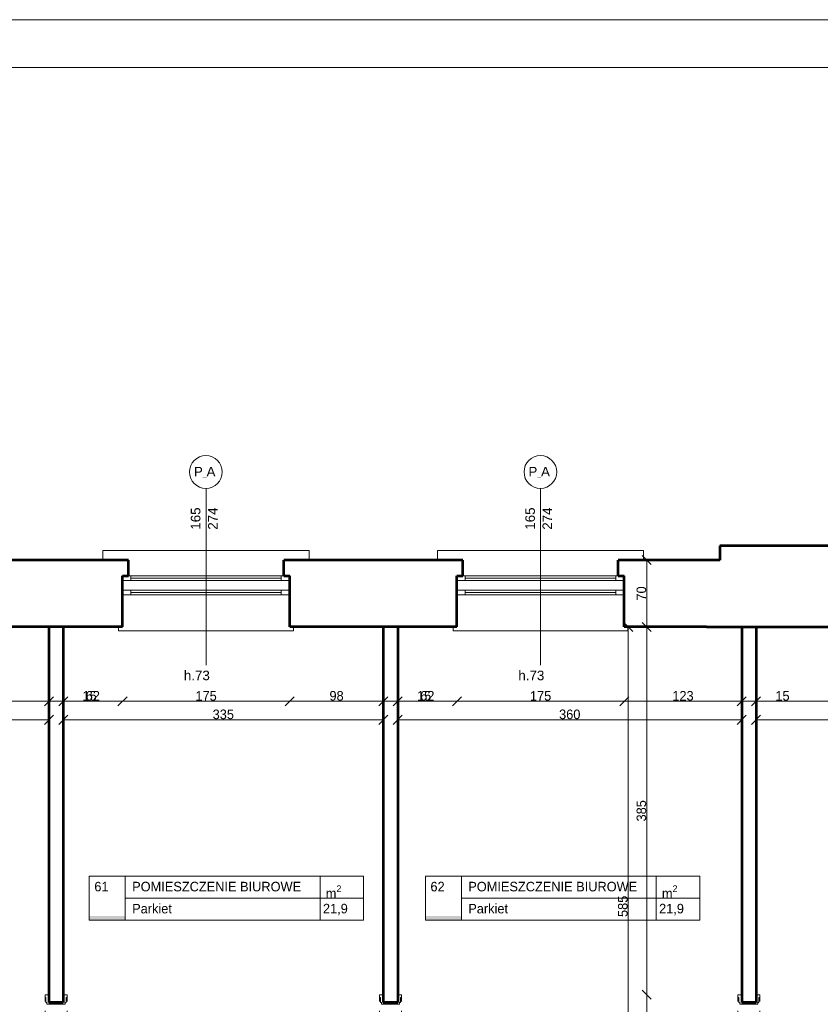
# Model space of a CAD drawing. Header units: inches. Extents: x -21887 to 84279, y -131485 to 67836.
# Tile 252 of 256: x 60215 to 68593, y 57531 to 67836. Entities that reach past the tile are written whole.
import ezdxf

# ---------------------------------------------------------------- set-up
doc = ezdxf.new("R2010")
doc.units = ezdxf.units.IN
doc.header["$MEASUREMENT"] = 0
doc.linetypes.add('Dashed copy', pattern=[200, 100, -100])
doc.layers.get('0').update_dxf_attribs({"lineweight": 13})
doc.layers.get('Defpoints').update_dxf_attribs({"lineweight": 13})
for name, color, linetype, lineweight in [('AI_MURY', 7, 'Continuous', 53), ('Dimensioning', 7, 'Continuous', 13), ('DRZWI', 7, 'Continuous', 13), ('dzialowki', 7, 'Continuous', 53), ('OPISY TABELKI', 7, 'Continuous', 13), ('PODCIAGI', 7, 'Continuous', 13), ('RAMKA', 7, 'Continuous', 13)]:
    doc.layers.add(name, color=color, linetype=linetype, lineweight=lineweight)
doc.styles.add('GENERATED_STYLE_7', font='txt')
doc.styles.add('GENERATED_STYLE_8', font='txt')
doc.styles.add('GENERATED_STYLE_9', font='txt')
doc.styles.add('Style-Courier New', font='txt')
doc.dimstyles.new('Dimstyle_4', dxfattribs={"dimtxt": 100, "dimasz": 95, "dimexe": 0, "dimexo": 0, "dimgap": 0.09, "dimtad": 1, "dimdec": 0, "dimlfac": 0.1, "dimzin": 0, "dimdsep": 46, "dimlunit": 5, "dimtxsty": 'GENERATED_STYLE_7', "dimblk": 'ARROWHEAD_6', "dimcen": 0.09, "dimclrd": 161, "dimclre": 161, "dimclrt": 7, "dimadec": 0, "dimazin": 0, "dimtfac": 1, "dimtdec": 0, "dimtmove": 0, "dimatfit": 3, "dimfxl": 0, "dimtolj": 1, "dimtzin": 0, "dimarcsym": 0})
doc.dimstyles.new('Dimstyle_5', dxfattribs={"dimtxt": 100, "dimasz": 95, "dimexe": 0.18, "dimexo": 0, "dimgap": 0.09, "dimtad": 1, "dimtih": 1, "dimtoh": 1, "dimdec": 0, "dimlfac": 0.1, "dimzin": 0, "dimdsep": 46, "dimlunit": 5, "dimtxsty": 'GENERATED_STYLE_7', "dimblk": 'ARROWHEAD_6', "dimcen": 0.09, "dimclrd": 161, "dimclre": 161, "dimclrt": 7, "dimadec": 0, "dimazin": 0, "dimtfac": 1, "dimtdec": 0, "dimtmove": 0, "dimatfit": 3, "dimfxl": 0, "dimtolj": 1, "dimtzin": 0, "dimarcsym": 0})

# ---------------------------------------------------------------- blocks, each defined once
blk = doc.blocks.new('ARROWHEAD_6')
at = {"color": 0, "linetype": 'Continuous'}
for p, q in [((0, 0), (-1, 0)), ((-0.5, -0.5), (0.5, 0.5))]:
    blk.add_line(p, q, dxfattribs=at)
blk = doc.blocks.new('*U1099')
at = {"layer": 'Defpoints', "color": 0, "linetype": 'Continuous'}
for p in [(60521, 60508), (56881, 60260), (60521, 60099)]:
    blk.add_point(p, dxfattribs=at)
at = {"layer": 'Dimensioning', "color": 161, "linetype": 'Continuous', "lineweight": -2}
for p, q in [((56881, 60508), (56881, 60509)), ((56976, 60508), (60426, 60508)), ((60521, 60508), (60521, 60509))]:
    blk.add_line(p, q, dxfattribs=at)
at = {"layer": 'Dimensioning', "color": 161, "linetype": 'Continuous', "lineweight": -2, "xscale": 95, "yscale": 95, "zscale": 95, "rotation": 180}
blk.add_blockref('ARROWHEAD_6', (56881, 60508), dxfattribs=at)
at = {"layer": 'Dimensioning', "color": 161, "linetype": 'Continuous', "lineweight": -2, "xscale": 95, "yscale": 95, "zscale": 95}
blk.add_blockref('ARROWHEAD_6', (60521, 60508), dxfattribs=at)
at = {"layer": 'Dimensioning', "color": 7, "linetype": 'Continuous', "insert": (58701, 60565), "char_height": 100, "attachment_point": 5, "style": 'GENERATED_STYLE_7'}
blk.add_mtext('364', dxfattribs=at)
blk = doc.blocks.new('*D2061')
at = {"layer": 'Defpoints'}
for p in [(58701, 60508), (60521, 60508), (56881, 60260), (60521, 60099)]:
    blk.add_point(p, dxfattribs=at)
at = {"layer": 'Dimensioning', "color": 161, "linetype": 'Continuous'}
blk.add_blockref('*U1099', (0, 0), dxfattribs=at)
blk = doc.blocks.new('*U1100')
at = {"layer": 'Defpoints', "color": 0, "linetype": 'Continuous'}
for p in [(64021, 60508), (60671, 60085), (64021, 60011)]:
    blk.add_point(p, dxfattribs=at)
at = {"layer": 'Dimensioning', "color": 161, "linetype": 'Continuous', "lineweight": -2}
for p, q in [((60671, 60508), (60671, 60509)), ((60766, 60508), (63926, 60508)), ((64021, 60508), (64021, 60509))]:
    blk.add_line(p, q, dxfattribs=at)
at = {"layer": 'Dimensioning', "color": 161, "linetype": 'Continuous', "lineweight": -2, "xscale": 95, "yscale": 95, "zscale": 95, "rotation": 180}
blk.add_blockref('ARROWHEAD_6', (60671, 60508), dxfattribs=at)
at = {"layer": 'Dimensioning', "color": 161, "linetype": 'Continuous', "lineweight": -2, "xscale": 95, "yscale": 95, "zscale": 95}
blk.add_blockref('ARROWHEAD_6', (64021, 60508), dxfattribs=at)
at = {"layer": 'Dimensioning', "color": 7, "linetype": 'Continuous', "insert": (62346, 60565), "char_height": 100, "attachment_point": 5, "style": 'GENERATED_STYLE_7'}
blk.add_mtext('335', dxfattribs=at)
blk = doc.blocks.new('*D2062')
at = {"layer": 'Defpoints'}
for p in [(62346, 60508), (64021, 60508), (60671, 60085), (64021, 60011)]:
    blk.add_point(p, dxfattribs=at)
at = {"layer": 'Dimensioning', "color": 161, "linetype": 'Continuous'}
blk.add_blockref('*U1100', (0, 0), dxfattribs=at)
blk = doc.blocks.new('*U1101')
at = {"layer": 'Defpoints', "color": 0, "linetype": 'Continuous'}
for p in [(67771, 60508), (64171, 60187), (67771, 60231)]:
    blk.add_point(p, dxfattribs=at)
at = {"layer": 'Dimensioning', "color": 161, "linetype": 'Continuous', "lineweight": -2}
for p, q in [((64171, 60508), (64171, 60509)), ((64266, 60508), (67676, 60508)), ((67771, 60508), (67771, 60509))]:
    blk.add_line(p, q, dxfattribs=at)
at = {"layer": 'Dimensioning', "color": 161, "linetype": 'Continuous', "lineweight": -2, "xscale": 95, "yscale": 95, "zscale": 95, "rotation": 180}
blk.add_blockref('ARROWHEAD_6', (64171, 60508), dxfattribs=at)
at = {"layer": 'Dimensioning', "color": 161, "linetype": 'Continuous', "lineweight": -2, "xscale": 95, "yscale": 95, "zscale": 95}
blk.add_blockref('ARROWHEAD_6', (67771, 60508), dxfattribs=at)
at = {"layer": 'Dimensioning', "color": 7, "linetype": 'Continuous', "insert": (65971, 60565), "char_height": 100, "attachment_point": 5, "style": 'GENERATED_STYLE_7'}
blk.add_mtext('360', dxfattribs=at)
blk = doc.blocks.new('*D2063')
at = {"layer": 'Defpoints'}
for p in [(65971, 60508), (67771, 60508), (64171, 60187), (67771, 60231)]:
    blk.add_point(p, dxfattribs=at)
at = {"layer": 'Dimensioning', "color": 161, "linetype": 'Continuous'}
blk.add_blockref('*U1101', (0, 0), dxfattribs=at)
blk = doc.blocks.new('*U1102')
at = {"layer": 'Defpoints', "color": 0, "linetype": 'Continuous'}
for p in [(73701, 60508), (67921, 60187), (73701, 60172)]:
    blk.add_point(p, dxfattribs=at)
at = {"layer": 'Dimensioning', "color": 161, "linetype": 'Continuous', "lineweight": -2}
for p, q in [((67921, 60508), (67921, 60509)), ((68016, 60508), (73606, 60508)), ((73701, 60508), (73701, 60509))]:
    blk.add_line(p, q, dxfattribs=at)
at = {"layer": 'Dimensioning', "color": 161, "linetype": 'Continuous', "lineweight": -2, "xscale": 95, "yscale": 95, "zscale": 95, "rotation": 180}
blk.add_blockref('ARROWHEAD_6', (67921, 60508), dxfattribs=at)
at = {"layer": 'Dimensioning', "color": 161, "linetype": 'Continuous', "lineweight": -2, "xscale": 95, "yscale": 95, "zscale": 95}
blk.add_blockref('ARROWHEAD_6', (73701, 60508), dxfattribs=at)
at = {"layer": 'Dimensioning', "color": 7, "linetype": 'Continuous', "insert": (70811, 60565), "char_height": 100, "attachment_point": 5, "style": 'GENERATED_STYLE_7'}
blk.add_mtext('578', dxfattribs=at)
blk = doc.blocks.new('*D2064')
at = {"layer": 'Defpoints'}
for p in [(70811, 60508), (73701, 60508), (67921, 60187), (73701, 60172)]:
    blk.add_point(p, dxfattribs=at)
at = {"layer": 'Dimensioning', "color": 161, "linetype": 'Continuous'}
blk.add_blockref('*U1102', (0, 0), dxfattribs=at)
blk = doc.blocks.new('*U542')
at = {"layer": 'Defpoints', "color": 0, "linetype": 'Continuous'}
for p in [(66777, 57631), (67771, 57631), (67771, 56531)]:
    blk.add_point(p, dxfattribs=at)
at = {"layer": 'Dimensioning', "color": 161, "linetype": 'Continuous', "lineweight": -2}
for p, q in [((66777, 57631), (66777, 57631)), ((66777, 56626), (66777, 57536)), ((66777, 56531), (66777, 56531))]:
    blk.add_line(p, q, dxfattribs=at)
at = {"layer": 'Dimensioning', "color": 161, "linetype": 'Continuous', "lineweight": -2, "xscale": 95, "yscale": 95, "zscale": 95}
for p, rotation in [((66777, 57631), 90), ((66777, 56531), 270)]:
    blk.add_blockref('ARROWHEAD_6', p, dxfattribs=dict(at, rotation=rotation))
at = {"layer": 'Dimensioning', "color": 7, "linetype": 'Continuous', "insert": (66721, 57081), "char_height": 100, "attachment_point": 5, "rotation": 90, "style": 'GENERATED_STYLE_7'}
blk.add_mtext('110', dxfattribs=at)
blk = doc.blocks.new('*D2766')
at = {"layer": 'Defpoints'}
for p in [(66777, 57631), (67771, 57631), (66777, 57081), (67771, 56531)]:
    blk.add_point(p, dxfattribs=at)
at = {"layer": 'Dimensioning', "color": 161, "linetype": 'Continuous'}
blk.add_blockref('*U542', (0, 0), dxfattribs=at)
blk = doc.blocks.new('*U543')
at = {"layer": 'Defpoints', "color": 0, "linetype": 'Continuous'}
for p in [(66777, 61481), (67771, 61481), (67771, 57631)]:
    blk.add_point(p, dxfattribs=at)
at = {"layer": 'Dimensioning', "color": 161, "linetype": 'Continuous', "lineweight": -2}
for p, q in [((66777, 61481), (66777, 61481)), ((66777, 57726), (66777, 61386)), ((66777, 57631), (66777, 57631))]:
    blk.add_line(p, q, dxfattribs=at)
at = {"layer": 'Dimensioning', "color": 161, "linetype": 'Continuous', "lineweight": -2, "xscale": 95, "yscale": 95, "zscale": 95}
for p, rotation in [((66777, 61481), 90), ((66777, 57631), 270)]:
    blk.add_blockref('ARROWHEAD_6', p, dxfattribs=dict(at, rotation=rotation))
at = {"layer": 'Dimensioning', "color": 7, "linetype": 'Continuous', "insert": (66721, 59556), "char_height": 100, "attachment_point": 5, "rotation": 90, "style": 'GENERATED_STYLE_7'}
blk.add_mtext('385', dxfattribs=at)
blk = doc.blocks.new('*D2767')
at = {"layer": 'Defpoints'}
for p in [(66777, 61481), (67771, 61481), (66777, 59556), (67771, 57631)]:
    blk.add_point(p, dxfattribs=at)
at = {"layer": 'Dimensioning', "color": 161, "linetype": 'Continuous'}
blk.add_blockref('*U543', (0, 0), dxfattribs=at)
blk = doc.blocks.new('*U544')
at = {"layer": 'Defpoints', "color": 0, "linetype": 'Continuous'}
for p in [(66777, 62181), (67541, 62181), (67771, 61481)]:
    blk.add_point(p, dxfattribs=at)
at = {"layer": 'Dimensioning', "color": 161, "linetype": 'Continuous', "lineweight": -2}
for p, q in [((66777, 62181), (66777, 62181)), ((66777, 61576), (66777, 62086)), ((66777, 61481), (66777, 61481))]:
    blk.add_line(p, q, dxfattribs=at)
at = {"layer": 'Dimensioning', "color": 161, "linetype": 'Continuous', "lineweight": -2, "xscale": 95, "yscale": 95, "zscale": 95}
for p, rotation in [((66777, 62181), 90), ((66777, 61481), 270)]:
    blk.add_blockref('ARROWHEAD_6', p, dxfattribs=dict(at, rotation=rotation))
at = {"layer": 'Dimensioning', "color": 7, "linetype": 'Continuous', "insert": (66721, 61831), "char_height": 100, "attachment_point": 5, "rotation": 90, "style": 'GENERATED_STYLE_7'}
blk.add_mtext('70', dxfattribs=at)
blk = doc.blocks.new('*D2768')
at = {"layer": 'Defpoints'}
for p in [(66777, 62181), (67541, 62181), (66777, 61831), (67771, 61481)]:
    blk.add_point(p, dxfattribs=at)
at = {"layer": 'Dimensioning', "color": 161, "linetype": 'Continuous'}
blk.add_blockref('*U544', (0, 0), dxfattribs=at)
blk = doc.blocks.new('*U545')
at = {"layer": 'Defpoints', "color": 0, "linetype": 'Continuous'}
for p in [(66583, 61481), (67771, 61481), (67771, 55631)]:
    blk.add_point(p, dxfattribs=at)
at = {"layer": 'Dimensioning', "color": 161, "linetype": 'Continuous', "lineweight": -2}
for p, q in [((66583, 61481), (66583, 61481)), ((66583, 55726), (66583, 61386)), ((66583, 55631), (66583, 55631))]:
    blk.add_line(p, q, dxfattribs=at)
at = {"layer": 'Dimensioning', "color": 161, "linetype": 'Continuous', "lineweight": -2, "xscale": 95, "yscale": 95, "zscale": 95}
for p, rotation in [((66583, 61481), 90), ((66583, 55631), 270)]:
    blk.add_blockref('ARROWHEAD_6', p, dxfattribs=dict(at, rotation=rotation))
at = {"layer": 'Dimensioning', "color": 7, "linetype": 'Continuous', "insert": (66527, 58556), "char_height": 100, "attachment_point": 5, "rotation": 90, "style": 'GENERATED_STYLE_7'}
blk.add_mtext('585', dxfattribs=at)
blk = doc.blocks.new('*D2769')
at = {"layer": 'Defpoints'}
for p in [(66583, 61481), (67771, 61481), (66583, 58556), (67771, 55631)]:
    blk.add_point(p, dxfattribs=at)
at = {"layer": 'Dimensioning', "color": 161, "linetype": 'Continuous'}
blk.add_blockref('*U545', (0, 0), dxfattribs=at)
blk = doc.blocks.new('*U1735')
at = {"layer": 'Defpoints', "color": 0, "linetype": 'Continuous'}
for p in [(59541, 61664), (60521, 61481), (60521, 60702)]:
    blk.add_point(p, dxfattribs=at)
at = {"layer": 'Dimensioning', "color": 161, "linetype": 'Continuous', "lineweight": -2}
for p, q in [((59541, 60703), (59541, 60702)), ((59636, 60702), (60426, 60702)), ((60521, 60703), (60521, 60702))]:
    blk.add_line(p, q, dxfattribs=at)
at = {"layer": 'Dimensioning', "color": 161, "linetype": 'Continuous', "lineweight": -2, "xscale": 95, "yscale": 95, "zscale": 95, "rotation": 180}
blk.add_blockref('ARROWHEAD_6', (59541, 60702), dxfattribs=at)
at = {"layer": 'Dimensioning', "color": 161, "linetype": 'Continuous', "lineweight": -2, "xscale": 95, "yscale": 95, "zscale": 95}
blk.add_blockref('ARROWHEAD_6', (60521, 60702), dxfattribs=at)
at = {"layer": 'Dimensioning', "color": 7, "linetype": 'Continuous', "insert": (60031, 60759), "char_height": 100, "attachment_point": 5, "style": 'GENERATED_STYLE_7'}
blk.add_mtext('98', dxfattribs=at)
blk = doc.blocks.new('*D3416')
at = {"layer": 'Defpoints'}
for p in [(59541, 61664), (60521, 61481), (60031, 60702), (60521, 60702)]:
    blk.add_point(p, dxfattribs=at)
at = {"layer": 'Dimensioning', "color": 161, "linetype": 'Continuous'}
blk.add_blockref('*U1735', (0, 0), dxfattribs=at)
blk = doc.blocks.new('*U1736')
at = {"layer": 'Defpoints', "color": 0, "linetype": 'Continuous'}
for p in [(60521, 61481), (60671, 61481), (60671, 60702)]:
    blk.add_point(p, dxfattribs=at)
at = {"layer": 'Dimensioning', "color": 161, "linetype": 'Continuous', "lineweight": -2}
for p, q in [((60426, 60702), (60331, 60702)), ((60521, 60703), (60521, 60702)), ((60521, 60702), (60671, 60702)), ((60671, 60703), (60671, 60702)), ((60766, 60702), (61034, 60702))]:
    blk.add_line(p, q, dxfattribs=at)
at = {"layer": 'Dimensioning', "color": 161, "linetype": 'Continuous', "lineweight": -2, "xscale": 95, "yscale": 95, "zscale": 95}
blk.add_blockref('ARROWHEAD_6', (60521, 60702), dxfattribs=at)
at = {"layer": 'Dimensioning', "color": 161, "linetype": 'Continuous', "lineweight": -2, "xscale": 95, "yscale": 95, "zscale": 95, "rotation": 180}
blk.add_blockref('ARROWHEAD_6', (60671, 60702), dxfattribs=at)
at = {"layer": 'Dimensioning', "color": 7, "linetype": 'Continuous', "insert": (60947, 60758), "char_height": 100, "attachment_point": 5, "style": 'GENERATED_STYLE_7'}
blk.add_mtext('15', dxfattribs=at)
blk = doc.blocks.new('*D3417')
at = {"layer": 'Defpoints'}
for p in [(60521, 61481), (60671, 61481), (60671, 60702), (60947, 60702)]:
    blk.add_point(p, dxfattribs=at)
at = {"layer": 'Dimensioning', "color": 161, "linetype": 'Continuous'}
blk.add_blockref('*U1736', (0, 0), dxfattribs=at)
blk = doc.blocks.new('*U1737')
at = {"layer": 'Defpoints', "color": 0, "linetype": 'Continuous'}
for p in [(61291, 61593), (60671, 61481), (61291, 60702)]:
    blk.add_point(p, dxfattribs=at)
at = {"layer": 'Dimensioning', "color": 161, "linetype": 'Continuous', "lineweight": -2}
for p, q in [((60671, 60703), (60671, 60702)), ((60766, 60702), (61196, 60702)), ((61291, 60703), (61291, 60702))]:
    blk.add_line(p, q, dxfattribs=at)
at = {"layer": 'Dimensioning', "color": 161, "linetype": 'Continuous', "lineweight": -2, "xscale": 95, "yscale": 95, "zscale": 95, "rotation": 180}
blk.add_blockref('ARROWHEAD_6', (60671, 60702), dxfattribs=at)
at = {"layer": 'Dimensioning', "color": 161, "linetype": 'Continuous', "lineweight": -2, "xscale": 95, "yscale": 95, "zscale": 95}
blk.add_blockref('ARROWHEAD_6', (61291, 60702), dxfattribs=at)
at = {"layer": 'Dimensioning', "color": 7, "linetype": 'Continuous', "insert": (60981, 60759), "char_height": 100, "attachment_point": 5, "style": 'GENERATED_STYLE_7'}
blk.add_mtext('62', dxfattribs=at)
blk = doc.blocks.new('*D3418')
at = {"layer": 'Defpoints'}
for p in [(61291, 61593), (60671, 61481), (60981, 60702), (61291, 60702)]:
    blk.add_point(p, dxfattribs=at)
at = {"layer": 'Dimensioning', "color": 161, "linetype": 'Continuous'}
blk.add_blockref('*U1737', (0, 0), dxfattribs=at)
blk = doc.blocks.new('*U1738')
at = {"layer": 'Defpoints', "color": 0, "linetype": 'Continuous'}
for p in [(61291, 61593), (63041, 61603), (63041, 60702)]:
    blk.add_point(p, dxfattribs=at)
at = {"layer": 'Dimensioning', "color": 161, "linetype": 'Continuous', "lineweight": -2}
for p, q in [((61291, 60703), (61291, 60702)), ((61386, 60702), (62946, 60702)), ((63041, 60703), (63041, 60702))]:
    blk.add_line(p, q, dxfattribs=at)
at = {"layer": 'Dimensioning', "color": 161, "linetype": 'Continuous', "lineweight": -2, "xscale": 95, "yscale": 95, "zscale": 95, "rotation": 180}
blk.add_blockref('ARROWHEAD_6', (61291, 60702), dxfattribs=at)
at = {"layer": 'Dimensioning', "color": 161, "linetype": 'Continuous', "lineweight": -2, "xscale": 95, "yscale": 95, "zscale": 95}
blk.add_blockref('ARROWHEAD_6', (63041, 60702), dxfattribs=at)
at = {"layer": 'Dimensioning', "color": 7, "linetype": 'Continuous', "insert": (62166, 60758), "char_height": 100, "attachment_point": 5, "style": 'GENERATED_STYLE_7'}
blk.add_mtext('175', dxfattribs=at)
blk = doc.blocks.new('*D3419')
at = {"layer": 'Defpoints'}
for p in [(61291, 61593), (63041, 61603), (62166, 60702), (63041, 60702)]:
    blk.add_point(p, dxfattribs=at)
at = {"layer": 'Dimensioning', "color": 161, "linetype": 'Continuous'}
blk.add_blockref('*U1738', (0, 0), dxfattribs=at)
blk = doc.blocks.new('*U1739')
at = {"layer": 'Defpoints', "color": 0, "linetype": 'Continuous'}
for p in [(63041, 61603), (64021, 61481), (64021, 60702)]:
    blk.add_point(p, dxfattribs=at)
at = {"layer": 'Dimensioning', "color": 161, "linetype": 'Continuous', "lineweight": -2}
for p, q in [((63041, 60703), (63041, 60702)), ((63136, 60702), (63926, 60702)), ((64021, 60703), (64021, 60702))]:
    blk.add_line(p, q, dxfattribs=at)
at = {"layer": 'Dimensioning', "color": 161, "linetype": 'Continuous', "lineweight": -2, "xscale": 95, "yscale": 95, "zscale": 95, "rotation": 180}
blk.add_blockref('ARROWHEAD_6', (63041, 60702), dxfattribs=at)
at = {"layer": 'Dimensioning', "color": 161, "linetype": 'Continuous', "lineweight": -2, "xscale": 95, "yscale": 95, "zscale": 95}
blk.add_blockref('ARROWHEAD_6', (64021, 60702), dxfattribs=at)
at = {"layer": 'Dimensioning', "color": 7, "linetype": 'Continuous', "insert": (63531, 60759), "char_height": 100, "attachment_point": 5, "style": 'GENERATED_STYLE_7'}
blk.add_mtext('98', dxfattribs=at)
blk = doc.blocks.new('*D3420')
at = {"layer": 'Defpoints'}
for p in [(63041, 61603), (64021, 61481), (63531, 60702), (64021, 60702)]:
    blk.add_point(p, dxfattribs=at)
at = {"layer": 'Dimensioning', "color": 161, "linetype": 'Continuous'}
blk.add_blockref('*U1739', (0, 0), dxfattribs=at)
blk = doc.blocks.new('*U1740')
at = {"layer": 'Defpoints', "color": 0, "linetype": 'Continuous'}
for p in [(64021, 61481), (64171, 61481), (64171, 60702)]:
    blk.add_point(p, dxfattribs=at)
at = {"layer": 'Dimensioning', "color": 161, "linetype": 'Continuous', "lineweight": -2}
for p, q in [((63926, 60702), (63831, 60702)), ((64021, 60703), (64021, 60702)), ((64021, 60702), (64171, 60702)), ((64171, 60703), (64171, 60702)), ((64266, 60702), (64534, 60702))]:
    blk.add_line(p, q, dxfattribs=at)
at = {"layer": 'Dimensioning', "color": 161, "linetype": 'Continuous', "lineweight": -2, "xscale": 95, "yscale": 95, "zscale": 95}
blk.add_blockref('ARROWHEAD_6', (64021, 60702), dxfattribs=at)
at = {"layer": 'Dimensioning', "color": 161, "linetype": 'Continuous', "lineweight": -2, "xscale": 95, "yscale": 95, "zscale": 95, "rotation": 180}
blk.add_blockref('ARROWHEAD_6', (64171, 60702), dxfattribs=at)
at = {"layer": 'Dimensioning', "color": 7, "linetype": 'Continuous', "insert": (64447, 60758), "char_height": 100, "attachment_point": 5, "style": 'GENERATED_STYLE_7'}
blk.add_mtext('15', dxfattribs=at)
blk = doc.blocks.new('*D3421')
at = {"layer": 'Defpoints'}
for p in [(64021, 61481), (64171, 61481), (64171, 60702), (64447, 60702)]:
    blk.add_point(p, dxfattribs=at)
at = {"layer": 'Dimensioning', "color": 161, "linetype": 'Continuous'}
blk.add_blockref('*U1740', (0, 0), dxfattribs=at)
blk = doc.blocks.new('*U1741')
at = {"layer": 'Defpoints', "color": 0, "linetype": 'Continuous'}
for p in [(64791, 61613), (64171, 61481), (64791, 60702)]:
    blk.add_point(p, dxfattribs=at)
at = {"layer": 'Dimensioning', "color": 161, "linetype": 'Continuous', "lineweight": -2}
for p, q in [((64171, 60703), (64171, 60702)), ((64266, 60702), (64696, 60702)), ((64791, 60703), (64791, 60702))]:
    blk.add_line(p, q, dxfattribs=at)
at = {"layer": 'Dimensioning', "color": 161, "linetype": 'Continuous', "lineweight": -2, "xscale": 95, "yscale": 95, "zscale": 95, "rotation": 180}
blk.add_blockref('ARROWHEAD_6', (64171, 60702), dxfattribs=at)
at = {"layer": 'Dimensioning', "color": 161, "linetype": 'Continuous', "lineweight": -2, "xscale": 95, "yscale": 95, "zscale": 95}
blk.add_blockref('ARROWHEAD_6', (64791, 60702), dxfattribs=at)
at = {"layer": 'Dimensioning', "color": 7, "linetype": 'Continuous', "insert": (64481, 60759), "char_height": 100, "attachment_point": 5, "style": 'GENERATED_STYLE_7'}
blk.add_mtext('62', dxfattribs=at)
blk = doc.blocks.new('*D3422')
at = {"layer": 'Defpoints'}
for p in [(64791, 61613), (64171, 61481), (64481, 60702), (64791, 60702)]:
    blk.add_point(p, dxfattribs=at)
at = {"layer": 'Dimensioning', "color": 161, "linetype": 'Continuous'}
blk.add_blockref('*U1741', (0, 0), dxfattribs=at)
blk = doc.blocks.new('*U1742')
at = {"layer": 'Defpoints', "color": 0, "linetype": 'Continuous'}
for p in [(66541, 61644), (64791, 61613), (66541, 60702)]:
    blk.add_point(p, dxfattribs=at)
at = {"layer": 'Dimensioning', "color": 161, "linetype": 'Continuous', "lineweight": -2}
for p, q in [((64791, 60703), (64791, 60702)), ((64886, 60702), (66446, 60702)), ((66541, 60703), (66541, 60702))]:
    blk.add_line(p, q, dxfattribs=at)
at = {"layer": 'Dimensioning', "color": 161, "linetype": 'Continuous', "lineweight": -2, "xscale": 95, "yscale": 95, "zscale": 95, "rotation": 180}
blk.add_blockref('ARROWHEAD_6', (64791, 60702), dxfattribs=at)
at = {"layer": 'Dimensioning', "color": 161, "linetype": 'Continuous', "lineweight": -2, "xscale": 95, "yscale": 95, "zscale": 95}
blk.add_blockref('ARROWHEAD_6', (66541, 60702), dxfattribs=at)
at = {"layer": 'Dimensioning', "color": 7, "linetype": 'Continuous', "insert": (65666, 60758), "char_height": 100, "attachment_point": 5, "style": 'GENERATED_STYLE_7'}
blk.add_mtext('175', dxfattribs=at)
blk = doc.blocks.new('*D3423')
at = {"layer": 'Defpoints'}
for p in [(66541, 61644), (64791, 61613), (65666, 60702), (66541, 60702)]:
    blk.add_point(p, dxfattribs=at)
at = {"layer": 'Dimensioning', "color": 161, "linetype": 'Continuous'}
blk.add_blockref('*U1742', (0, 0), dxfattribs=at)
blk = doc.blocks.new('*U1743')
at = {"layer": 'Defpoints', "color": 0, "linetype": 'Continuous'}
for p in [(66541, 61644), (67771, 61481), (67771, 60702)]:
    blk.add_point(p, dxfattribs=at)
at = {"layer": 'Dimensioning', "color": 161, "linetype": 'Continuous', "lineweight": -2}
for p, q in [((66541, 60703), (66541, 60702)), ((66636, 60702), (67676, 60702)), ((67771, 60703), (67771, 60702))]:
    blk.add_line(p, q, dxfattribs=at)
at = {"layer": 'Dimensioning', "color": 161, "linetype": 'Continuous', "lineweight": -2, "xscale": 95, "yscale": 95, "zscale": 95, "rotation": 180}
blk.add_blockref('ARROWHEAD_6', (66541, 60702), dxfattribs=at)
at = {"layer": 'Dimensioning', "color": 161, "linetype": 'Continuous', "lineweight": -2, "xscale": 95, "yscale": 95, "zscale": 95}
blk.add_blockref('ARROWHEAD_6', (67771, 60702), dxfattribs=at)
at = {"layer": 'Dimensioning', "color": 7, "linetype": 'Continuous', "insert": (67156, 60759), "char_height": 100, "attachment_point": 5, "style": 'GENERATED_STYLE_7'}
blk.add_mtext('123', dxfattribs=at)
blk = doc.blocks.new('*D3424')
at = {"layer": 'Defpoints'}
for p in [(66541, 61644), (67771, 61481), (67156, 60702), (67771, 60702)]:
    blk.add_point(p, dxfattribs=at)
at = {"layer": 'Dimensioning', "color": 161, "linetype": 'Continuous'}
blk.add_blockref('*U1743', (0, 0), dxfattribs=at)
blk = doc.blocks.new('*U1744')
at = {"layer": 'Defpoints', "color": 0, "linetype": 'Continuous'}
for p in [(67771, 61481), (67921, 61481), (67921, 60702)]:
    blk.add_point(p, dxfattribs=at)
at = {"layer": 'Dimensioning', "color": 161, "linetype": 'Continuous', "lineweight": -2}
for p, q in [((67676, 60702), (67581, 60702)), ((67771, 60703), (67771, 60702)), ((67771, 60702), (67921, 60702)), ((67921, 60703), (67921, 60702)), ((68016, 60702), (68284, 60702))]:
    blk.add_line(p, q, dxfattribs=at)
at = {"layer": 'Dimensioning', "color": 161, "linetype": 'Continuous', "lineweight": -2, "xscale": 95, "yscale": 95, "zscale": 95}
blk.add_blockref('ARROWHEAD_6', (67771, 60702), dxfattribs=at)
at = {"layer": 'Dimensioning', "color": 161, "linetype": 'Continuous', "lineweight": -2, "xscale": 95, "yscale": 95, "zscale": 95, "rotation": 180}
blk.add_blockref('ARROWHEAD_6', (67921, 60702), dxfattribs=at)
at = {"layer": 'Dimensioning', "color": 7, "linetype": 'Continuous', "insert": (68197, 60758), "char_height": 100, "attachment_point": 5, "style": 'GENERATED_STYLE_7'}
blk.add_mtext('15', dxfattribs=at)
blk = doc.blocks.new('*D3425')
at = {"layer": 'Defpoints'}
for p in [(67771, 61481), (67921, 61481), (67921, 60702), (68197, 60702)]:
    blk.add_point(p, dxfattribs=at)
at = {"layer": 'Dimensioning', "color": 161, "linetype": 'Continuous'}
blk.add_blockref('*U1744', (0, 0), dxfattribs=at)
blk = doc.blocks.new('*U1745')
at = {"layer": 'Defpoints', "color": 0, "linetype": 'Continuous'}
for p in [(70171, 61573), (67921, 61481), (70171, 60702)]:
    blk.add_point(p, dxfattribs=at)
at = {"layer": 'Dimensioning', "color": 161, "linetype": 'Continuous', "lineweight": -2}
for p, q in [((67921, 60703), (67921, 60702)), ((68016, 60702), (70076, 60702)), ((70171, 60703), (70171, 60702))]:
    blk.add_line(p, q, dxfattribs=at)
at = {"layer": 'Dimensioning', "color": 161, "linetype": 'Continuous', "lineweight": -2, "xscale": 95, "yscale": 95, "zscale": 95, "rotation": 180}
blk.add_blockref('ARROWHEAD_6', (67921, 60702), dxfattribs=at)
at = {"layer": 'Dimensioning', "color": 161, "linetype": 'Continuous', "lineweight": -2, "xscale": 95, "yscale": 95, "zscale": 95}
blk.add_blockref('ARROWHEAD_6', (70171, 60702), dxfattribs=at)
at = {"layer": 'Dimensioning', "color": 7, "linetype": 'Continuous', "insert": (69046, 60759), "char_height": 100, "attachment_point": 5, "style": 'GENERATED_STYLE_7'}
blk.add_mtext('225', dxfattribs=at)
blk = doc.blocks.new('*D3426')
at = {"layer": 'Defpoints'}
for p in [(70171, 61573), (67921, 61481), (69046, 60702), (70171, 60702)]:
    blk.add_point(p, dxfattribs=at)
at = {"layer": 'Dimensioning', "color": 161, "linetype": 'Continuous'}
blk.add_blockref('*U1745', (0, 0), dxfattribs=at)

msp = doc.modelspace()

# ---------------------------------------------------------------- hatches: boundary and pattern name
at = {"layer": 'OPISY TABELKI', "extrusion": (0, 0, -1)}
for points in [[(-61320.2, 58411.4), (-61320.2, 58453.6), (-60943.7, 58453.6), (-60943.7, 58411.4)], [(-64837.3, 58411.4), (-64837.3, 58453.6), (-64460.9, 58453.6), (-64460.9, 58411.4)]]:
    msp.add_hatch(color=7, dxfattribs=at).paths.add_polyline_path(points, flags=16)

# ---------------------------------------------------------------- linework, layer by layer
at = {"layer": 'AI_MURY', "color": 7, "linetype": 'Continuous'}
for p, q in [((67540.5, 62330.7), (67540.5, 62180.7)), ((69540.5, 62330.7), (67540.5, 62330.7)), ((61353, 62180.7), (59478, 62180.7)), ((61353, 62015.7), (61353, 62180.7)), ((62978, 62015.7), (62978, 62180.7)), ((64853, 62180.7), (62978, 62180.7)), ((64853, 62015.7), (64853, 62180.7)), ((66478, 62015.7), (66478, 62180.7)), ((67540.5, 62180.7), (66478, 62180.7)), ((61290.5, 62015.7), (61353, 62015.7)), ((61290.5, 61480.7), (61290.5, 62015.7)), ((62978, 62015.7), (63040.5, 62015.7)), ((63040.5, 61480.7), (63040.5, 62015.7)), ((64790.5, 62015.7), (64853, 62015.7)), ((64790.5, 61480.7), (64790.5, 62015.7)), ((66478, 62015.7), (66540.5, 62015.7)), ((66540.5, 61480.7), (66540.5, 62015.7)), ((61290.5, 61480.7), (59540.5, 61480.7)), ((64790.5, 61480.7), (63040.5, 61480.7)), ((67400.5, 61480.7), (66540.5, 61480.7)), ((67400.5, 61480.7), (70170.5, 61480.7))]:
    msp.add_line(p, q, dxfattribs=at)
at = {"layer": 'DRZWI', "color": 220, "linetype": 'Continuous'}
for p, q in [((62165.5, 62931.1), (62165.5, 61080.3)), ((65665.5, 62931.1), (65665.5, 61080.3)), ((61378, 61965.7), (61290.5, 61965.7)), ((61378, 62015.7), (61353, 62015.7)), ((61378, 61965.7), (61378, 62015.7)), ((61378, 62015.7), (62953, 62015.7)), ((61378, 61990.7), (62953, 61990.7)), ((61378, 61965.7), (62953, 61965.7)), ((62953, 61965.7), (62953, 62015.7)), ((62953, 62015.7), (62978, 62015.7)), ((62953, 61965.7), (63040.5, 61965.7)), ((64878, 61965.7), (64790.5, 61965.7)), ((64878, 62015.7), (64853, 62015.7)), ((64878, 61965.7), (64878, 62015.7)), ((64878, 62015.7), (66453, 62015.7)), ((64878, 61990.7), (66453, 61990.7)), ((64878, 61965.7), (66453, 61965.7)), ((66453, 61965.7), (66453, 62015.7)), ((66453, 62015.7), (66478, 62015.7)), ((66453, 61965.7), (66540.5, 61965.7)), ((61378, 61865.7), (61290.5, 61865.7)), ((61378, 61815.7), (61378, 61865.7)), ((61378, 61865.7), (62953, 61865.7)), ((61378, 61840.7), (62953, 61840.7)), ((62953, 61865.7), (63040.5, 61865.7)), ((62953, 61815.7), (62953, 61865.7)), ((64878, 61865.7), (64790.5, 61865.7)), ((64878, 61815.7), (64878, 61865.7)), ((64878, 61865.7), (66453, 61865.7)), ((64878, 61840.7), (66453, 61840.7)), ((66453, 61865.7), (66540.5, 61865.7)), ((66453, 61815.7), (66453, 61865.7)), ((61378, 61815.7), (61290.5, 61815.7)), ((61378, 61815.7), (62953, 61815.7)), ((62953, 61815.7), (63040.5, 61815.7)), ((64878, 61815.7), (64790.5, 61815.7)), ((64878, 61815.7), (66453, 61815.7)), ((66453, 61815.7), (66540.5, 61815.7))]:
    msp.add_line(p, q, dxfattribs=at)
at = {"layer": 'DRZWI', "color": 251, "linetype": 'Continuous'}
for p, q in [((61086.6, 62280.7), (63244.4, 62280.7)), ((61086.6, 62280.7), (61086.6, 62180.7)), ((63244.4, 62280.7), (63244.4, 62180.7)), ((64586.6, 62280.7), (66744.4, 62280.7)), ((64586.6, 62280.7), (64586.6, 62180.7)), ((66744.4, 62280.7), (66744.4, 62180.7)), ((61250.5, 61480.7), (61250.5, 61440.7)), ((61250.5, 61440.7), (63080.5, 61440.7)), ((63080.5, 61480.7), (63080.5, 61440.7)), ((64750.5, 61480.7), (64750.5, 61440.7)), ((64750.5, 61440.7), (66580.5, 61440.7)), ((66580.5, 61480.7), (66580.5, 61440.7))]:
    msp.add_line(p, q, dxfattribs=at)
at = {"layer": 'DRZWI', "color": 220, "linetype": 'Continuous'}
for centre in [(62163.8, 63102.4), (65663.8, 63102.4)]:
    msp.add_circle(centre, 171.3, dxfattribs=at)
at = {"layer": 'dzialowki', "color": 12, "linetype": 'Continuous'}
for p, q in [((60520.5, 61480.7), (60520.5, 57550.7)), ((60670.5, 61480.7), (60670.5, 57550.7)), ((64020.5, 61480.7), (64020.5, 57550.7)), ((64170.5, 61480.7), (64170.5, 57550.7)), ((67770.5, 61480.7), (67770.5, 57550.7)), ((67920.5, 61480.7), (67920.5, 57550.7)), ((60670.5, 57550.7), (60520.5, 57550.7)), ((64170.5, 57550.7), (64020.5, 57550.7)), ((67920.5, 57550.7), (67770.5, 57550.7))]:
    msp.add_line(p, q, dxfattribs=at)
at = {"layer": 'OPISY TABELKI', "color": 7, "linetype": 'Continuous'}
for p, q in [((60943.7, 58872.2), (63813.5, 58872.2)), ((60943.7, 58872.2), (60943.7, 58411.4)), ((61320.2, 58872.2), (61320.2, 58411.4)), ((63359.5, 58872.2), (63359.5, 58411.4)), ((63813.5, 58872.2), (63813.5, 58411.4)), ((64460.9, 58872.2), (67330.6, 58872.2)), ((64460.9, 58872.2), (64460.9, 58411.4)), ((64837.3, 58872.2), (64837.3, 58411.4)), ((66876.6, 58872.2), (66876.6, 58411.4)), ((67330.6, 58872.2), (67330.6, 58411.4)), ((61320.2, 58641.8), (63813.5, 58641.8)), ((64837.3, 58641.8), (67330.6, 58641.8)), ((60943.7, 58411.4), (63813.5, 58411.4)), ((64460.9, 58411.4), (67330.6, 58411.4))]:
    msp.add_line(p, q, dxfattribs=at)
at = {"layer": 'PODCIAGI', "color": 5, "linetype": 'Continuous'}
for p, q in [((60480.5, 57600.7), (60480.5, 57630.7)), ((60480.5, 57630.7), (60520.5, 57630.7)), ((60710.5, 57630.7), (60670.5, 57630.7)), ((60710.5, 57600.7), (60710.5, 57630.7)), ((63980.5, 57600.7), (63980.5, 57630.7)), ((63980.5, 57630.7), (64020.5, 57630.7)), ((64210.5, 57630.7), (64170.5, 57630.7)), ((64210.5, 57600.7), (64210.5, 57630.7)), ((67730.5, 57600.7), (67730.5, 57630.7)), ((67730.5, 57630.7), (67770.5, 57630.7)), ((67960.5, 57630.7), (67920.5, 57630.7)), ((67960.5, 57600.7), (67960.5, 57630.7)), ((60480.5, 57600.7), (60490.5, 57600.7)), ((60490.5, 57550.7), (60490.5, 57600.7)), ((60490.5, 57550.7), (60500.5, 57550.7)), ((60500.5, 57550.7), (60500.5, 57530.7)), ((60500.5, 57530.7), (60690.5, 57530.7)), ((60690.5, 57550.7), (60690.5, 57530.7)), ((60700.5, 57550.7), (60690.5, 57550.7)), ((60700.5, 57550.7), (60700.5, 57600.7)), ((60710.5, 57600.7), (60700.5, 57600.7)), ((63980.5, 57600.7), (63990.5, 57600.7)), ((63990.5, 57550.7), (63990.5, 57600.7)), ((63990.5, 57550.7), (64000.5, 57550.7)), ((64000.5, 57550.7), (64000.5, 57530.7)), ((64000.5, 57530.7), (64190.5, 57530.7)), ((64190.5, 57550.7), (64190.5, 57530.7)), ((64200.5, 57550.7), (64190.5, 57550.7)), ((64200.5, 57550.7), (64200.5, 57600.7)), ((64210.5, 57600.7), (64200.5, 57600.7)), ((67730.5, 57600.7), (67740.5, 57600.7)), ((67740.5, 57550.7), (67740.5, 57600.7)), ((67740.5, 57550.7), (67750.5, 57550.7)), ((67750.5, 57550.7), (67750.5, 57530.7)), ((67750.5, 57530.7), (67940.5, 57530.7)), ((67940.5, 57550.7), (67940.5, 57530.7)), ((67950.5, 57550.7), (67940.5, 57550.7)), ((67950.5, 57550.7), (67950.5, 57600.7)), ((67960.5, 57600.7), (67950.5, 57600.7))]:
    msp.add_line(p, q, dxfattribs=at)
at = {"layer": 'PODCIAGI', "color": 5, "linetype": 'Dashed copy'}
for p, q in [((60480.5, 56560.7), (60480.5, 57600.7)), ((60710.5, 56560.7), (60710.5, 57600.7)), ((63980.5, 56560.7), (63980.5, 57600.7)), ((64210.5, 56560.7), (64210.5, 57600.7)), ((67730.5, 56560.7), (67730.5, 57600.7)), ((67960.5, 56560.7), (67960.5, 57600.7))]:
    msp.add_line(p, q, dxfattribs=at)
at = {"layer": 'RAMKA', "color": 1, "linetype": 'Continuous'}
for p, q in [((84278.6, 67836.2), (-21887.4, 67836.2)), ((83778.6, 67336.2), (-19387.4, 67336.2))]:
    msp.add_line(p, q, dxfattribs=at)

# ---------------------------------------------------------------- texts
at = {"layer": 'DRZWI', "color": 220, "char_height": 100, "attachment_point": 1, "style": 'GENERATED_STYLE_7'}
for s, insert, width in [('\\fArial|b0|i0|c238|p39;P\\H50.000000;_\\H100.000000;A', (62038.6, 63156), 460.117), ('\\fArial|b0|i0|c238|p39;P\\H50.000000;_\\H100.000000;A', (65538.6, 63156), 460.117), ('\\fArial|b0|i0|c238|p39;h.73', (61933.3, 61023), 460.863), ('\\fArial|b0|i0|c238|p39;h.73', (65433.3, 61023), 460.863)]:
    msp.add_mtext(s, dxfattribs=dict(at, insert=insert, width=width))
at = {"layer": 'DRZWI', "color": 220, "char_height": 100, "width": 355.178, "attachment_point": 1, "rotation": 90, "line_spacing_factor": 1.079079, "style": 'GENERATED_STYLE_7'}
for insert in [(62006.2, 62498), (65506.2, 62498)]:
    msp.add_mtext('\\fArial|b0|i0|c238|p39;165\\P274', dxfattribs=dict(at, insert=insert))
at = {"layer": 'OPISY TABELKI', "color": 7, "char_height": 100, "attachment_point": 1}
for s, insert, width, style in [('61', (60996.4, 58812.7), 323.775, 'GENERATED_STYLE_8'), ('POMIESZCZENIE BIUROWE  ', (61392, 58812.7), 2409.415, 'GENERATED_STYLE_9'), ('\\A1;m\\H70.000000;\\S2^  ;', (63418.3, 58776.1), 323.775, 'GENERATED_STYLE_9'), ('62', (64513.5, 58812.7), 323.775, 'GENERATED_STYLE_8'), ('POMIESZCZENIE BIUROWE  ', (64909.2, 58812.7), 2409.415, 'GENERATED_STYLE_9'), ('\\A1;m\\H70.000000;\\S2^  ;', (66935.5, 58776.1), 323.775, 'GENERATED_STYLE_9'), ('Parkiet  ', (61392, 58582.3), 2409.415, 'GENERATED_STYLE_9'), ('21,9          ', (63388.5, 58582.3), 424.969, 'GENERATED_STYLE_9'), ('Parkiet  ', (64909.2, 58582.3), 2409.415, 'GENERATED_STYLE_9'), ('21,9          ', (66905.7, 58582.3), 424.969, 'GENERATED_STYLE_9')]:
    msp.add_mtext(s, dxfattribs=dict(at, insert=insert, width=width, style=style))

# ---------------------------------------------------------------- dimensions: what is measured, and where the dimension line sits
at = {"layer": 'Dimensioning', "color": 161, "linetype": 'Continuous'}
for base, p1, p2, picture, middle in [((66776.9, 62180.7), (67770.5, 61480.7), (67540.5, 62180.7), '*D2768', (66776.9, 61830.7)), ((66582.8, 61480.7), (67770.5, 55630.7), (67770.5, 61480.7), '*D2769', (66582.8, 58555.7)), ((66776.9, 61480.7), (67770.5, 57630.7), (67770.5, 61480.7), '*D2767', (66776.9, 59555.7)), ((66776.9, 57630.7), (67770.5, 56530.7), (67770.5, 57630.7), '*D2766', (66776.9, 57080.7))]:
    dim = msp.add_linear_dim(base=base, p1=p1, p2=p2, angle=90, dimstyle='Dimstyle_4', override={"dimtxsty": 'Style-Courier New', "dimclrd": 0, "dimclre": 161, "dimlwe": 0}, dxfattribs=at)
    dim.commit()
    dim.dimension.update_dxf_attribs({"geometry": picture, "text_midpoint": middle, "dimtype": 128})
for base, p1, p2, picture, middle in [((60520.5, 60702.4), (59540.5, 61664.2), (60520.5, 61480.7), '*D3416', (60030.5, 60702.4)), ((66540.5, 60702.4), (64790.5, 61613.4), (66540.5, 61643.9), '*D3423', (65665.5, 60702.4)), ((67770.5, 60702.4), (66540.5, 61643.9), (67770.5, 61480.7), '*D3424', (67155.5, 60702.4)), ((61290.5, 60702.4), (60670.5, 61480.7), (61290.5, 61593), '*D3418', (60980.5, 60702.4)), ((63040.5, 60702.4), (61290.5, 61593), (63040.5, 61603.2), '*D3419', (62165.5, 60702.4)), ((64020.5, 60702.4), (63040.5, 61603.2), (64020.5, 61480.7), '*D3420', (63530.5, 60702.4)), ((64790.5, 60702.4), (64170.5, 61480.7), (64790.5, 61613.4), '*D3422', (64480.5, 60702.4)), ((70170.5, 60702.4), (67920.5, 61480.7), (70170.5, 61572.7), '*D3426', (69045.5, 60702.4)), ((60670.5, 60702.4), (60520.5, 61480.7), (60670.5, 61480.7), '*D3417', (60947.2, 60702.4)), ((64170.5, 60702.4), (64020.5, 61480.7), (64170.5, 61480.7), '*D3421', (64447.2, 60702.4)), ((67920.5, 60702.4), (67770.5, 61480.7), (67920.5, 61480.7), '*D3425', (68197.2, 60702.4)), ((60520.5, 60508.3), (56880.5, 60260.2), (60520.5, 60099.2), '*D2061', (58700.5, 60508.3)), ((64020.5, 60508.3), (60670.5, 60084.6), (64020.5, 60011.4), '*D2062', (62345.5, 60508.3)), ((67770.5, 60508.3), (64170.5, 60187), (67770.5, 60230.9), '*D2063', (65970.5, 60508.3)), ((73700.5, 60508.3), (67920.5, 60187), (73700.5, 60172.4), '*D2064', (70810.5, 60508.3))]:
    dim = msp.add_linear_dim(base=base, p1=p1, p2=p2, dimstyle='Dimstyle_5', override={"dimtxsty": 'Style-Courier New', "dimclrd": 0, "dimclre": 161, "dimlwe": 0}, dxfattribs=at)
    dim.commit()
    dim.dimension.update_dxf_attribs({"geometry": picture, "text_midpoint": middle, "dimtype": 128})

doc.saveas('drawing.dxf')
